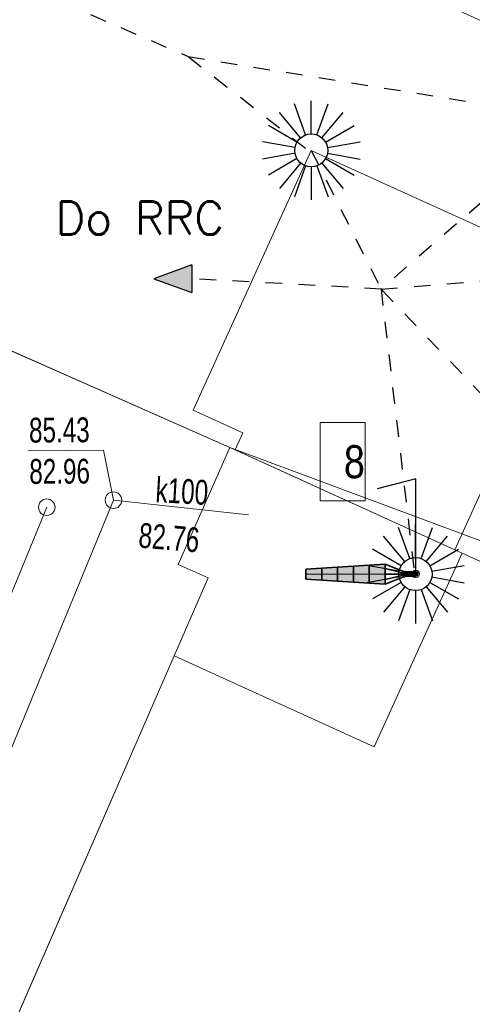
# Model space of a CAD drawing. Header units: metres. Extents: x 7446797 to 7447602, y 5789497 to 5790002.
# Tile 18 of 66: x 7447225 to 7447239, y 5789780 to 5789810. Entities that reach past the tile are written whole.
import ezdxf
from ezdxf.xclip import XClip

# ---------------------------------------------------------------- set-up
doc = ezdxf.new("R2010")
doc.units = ezdxf.units.M
doc.header["$MEASUREMENT"] = 0
doc.header["$XCLIPFRAME"] = 0
for name, pattern in [('GUZ', [1, 0.5, -0.5]), ('Kropki i Kreski', [3.6, 1.8, -0.9, 0, -0.9]), ('Przerywana', [2.4, 1.2, -1.2])]:
    doc.linetypes.add(name, pattern=pattern)
doc.layers.add('700-L Mapa 1_500 dwg', color=7, linetype='Continuous')
for name, color, linetype, lineweight in [('708-L Opisy sytuacji 1_500 do legendy11', 7, 'Continuous', 13), ('708-L Opisy sytuacji 1_500 do legendy85', 1, 'Continuous', 25), ('713-L Obiekty-budynki1', 7, 'Continuous', 13), ('719-L Wyposażenie lądowiska1', 7, 'Continuous', 13), ('719-L Wyposażenie lądowiska15', 7, 'Continuous', 25), ('719-L Wyposażenie lądowiska75', 30, 'Continuous', 25), ('719-L Wyposażenie lądowiska81', 18, 'Continuous', 35), ('719-L Wyposażenie lądowiska85', 1, 'Continuous', 25), ('719-L Wyposażenie lądowiska91', 255, 'Continuous', 13), ('EL-INST_EL', 1, 'GUZ', 25), ('EL-OPIS', 7, 'Continuous', 25), ('EL_SCHEM', 1, 'Continuous', 25), ('ex_02_DXF_MZ_9_EGBB_L_17', 9, 'Continuous', 18), ('ex_02_DXF_MZ_9_EGBC_L_07', 9, 'Continuous', 18), ('ex_02_DXF_MZ_9_SUPK_D_L_434', 9, 'Continuous', 18), ('ex_02_DXF_MZ_9_SUPK_E_T_434', 9, 'Continuous', 18), ('ex_02_DXF_MZ_9_SUTK_T_034', 9, 'Continuous', 18), ('ex_02_DXF_MZ_9_SUUK_D_T_234', 9, 'Continuous', 18)]:
    doc.layers.add(name, color=color, linetype=linetype, lineweight=lineweight)
doc.styles.add('STYL_AUTOMATYCZNY_1', font='Arial.ttf', dxfattribs={"width": 0.7})
doc.styles.add('STYL_AUTOMATYCZNY_3', font='Arial Narrow.ttf')
doc.dimstyles.new('STYL_AUTOMATYCZNY__3', dxfattribs={"dimtxt": 0.18, "dimasz": 0.456, "dimexe": 0.18, "dimexo": 0.0625, "dimgap": 0, "dimtad": 0, "dimtih": 1, "dimtoh": 1, "dimdec": 4, "dimzin": 0, "dimdsep": 46, "dimcen": 0.09, "dimadec": 0, "dimazin": 0, "dimtfac": 1, "dimtdec": 4, "dimtmove": 0, "dimatfit": 3, "dimldrblk": 'ARROWHEAD_1', "dimfxl": 1, "dimtolj": 1, "dimtzin": 0, "dimarcsym": 0})

# ---------------------------------------------------------------- blocks, each defined once
blk = doc.blocks.new('Rysunek_1_9', base_point=(7447200, 5789750, -0.867))
at = {"layer": 'ex_02_DXF_MZ_9_EGBB_L_17', "color": 9, "linetype": 'Continuous', "lineweight": 18}
for p, q in [((7447231.472, 5789797.278, -0.867), (7447221.691, 5789801.599, -0.867)), ((7447229.907, 5789793.736, -0.867), (7447231.472, 5789797.278, -0.867)), ((7447241.86, 5789793.41, -0.867), (7447231.472, 5789797.278, -0.867)), ((7447241.86, 5789793.41, -0.867), (7447231.472, 5789797.278, -0.867)), ((7447230.82, 5789793.333, -0.867), (7447229.907, 5789793.736, -0.867)), ((7447216.657, 5789760.82, -0.867), (7447230.82, 5789793.333, -0.867))]:
    blk.add_line(p, q, dxfattribs=at)
at = {"layer": 'ex_02_DXF_MZ_9_EGBC_L_07', "color": 9, "linetype": 'Continuous', "lineweight": 18}
for p, q in [((7447231.47, 5789797.28, -0.867), (7447221.69, 5789801.6, -0.867)), ((7447241.86, 5789793.41, -0.867), (7447231.47, 5789797.28, -0.867))]:
    blk.add_line(p, q, dxfattribs=at)
at = {"layer": 'ex_02_DXF_MZ_9_SUPK_D_L_434', "color": 9, "linetype": 'Continuous', "lineweight": 18}
for p, q in [((7447227.953, 5789795.683, -0.867), (7447219.143, 5789774.289, -0.867)), ((7447232.037, 5789795.242, -0.867), (7447227.953, 5789795.683, -0.867)), ((7447214.902, 5789768.669, -0.867), (7447225.935, 5789795.469, -0.867))]:
    blk.add_line(p, q, dxfattribs=at)
at = {"layer": 'ex_02_DXF_MZ_9_SUTK_T_034', "color": 9, "linetype": 'Continuous', "lineweight": 18}
for p in [(7447225.373, 5789797.175, -0.867), (7447227.953, 5789795.683, -0.867)]:
    blk.add_line(p, (7447227.653, 5789797.191, -0.867), dxfattribs=at)
at = {"layer": 'ex_02_DXF_MZ_9_SUUK_D_T_234', "color": 9, "linetype": 'Continuous', "lineweight": 18}
for centre in [(7447227.953, 5789795.683, -0.867), (7447225.935, 5789795.469, -0.867)]:
    blk.add_circle(centre, 0.25, dxfattribs=at)
at = {"layer": 'ex_02_DXF_MZ_9_SUPK_E_T_434', "color": 9, "linetype": 'Continuous', "lineweight": 18, "insert": (7447229.231, 5789795.994, -0.867), "char_height": 0.75, "attachment_point": 4, "rotation": 356.823, "style": 'STYL_AUTOMATYCZNY_1'}
blk.add_mtext('\\A1;{\\pql;\\fArial|b0|i0|c238|p0;\\W0.700000;k100}', dxfattribs=at)
at = {"layer": 'ex_02_DXF_MZ_9_SUTK_T_034', "color": 9, "linetype": 'Continuous', "lineweight": 18, "char_height": 0.75, "style": 'STYL_AUTOMATYCZNY_1'}
for s, insert, attachment_point, rotation in [('\\A1;{\\pql;\\fArial|b0|i0|c238|p0;\\W0.700000;85.43}', (7447225.395, 5789798.175, -0.867), 1, 0.4031), ('\\A1;{\\pql;\\fArial|b0|i0|c238|p0;\\W0.700000;82.96}', (7447225.404, 5789796.925, -0.867), 1, 0.4031), ('\\A1;{\\pql;\\fArial|b0|i0|c238|p0;\\W0.700000;82.76}', (7447228.722, 5789794.621, -0.867), 4, 355.213)]:
    blk.add_mtext(s, dxfattribs=dict(at, insert=insert, attachment_point=attachment_point, rotation=rotation))
blk = doc.blocks.new('ARROWHEAD_1')
at = {"color": 0, "linetype": 'Continuous', "lineweight": 0}
blk.add_line((0, 0), (-1, 0), dxfattribs=at)
blk.add_circle((0, 0), 0.25, dxfattribs=at)
blk = doc.blocks.new('*U26')
at = {"layer": 'EL_SCHEM'}
blk.add_line((0, -0.5), (0, 0.5), dxfattribs=at)
blk = doc.blocks.new('*U28')
at = {"layer": 'EL_SCHEM', "color": 0, "linetype": 'ByBlock', "lineweight": -2, "transparency": 16777216}
for p, rotation in [((7447213.658, 5789813.425), 19.99999999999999), ((7447214.342, 5789813.425), 340), ((7447213.357, 5789813.252), 40.00000000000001), ((7447214.642, 5789813.252), 320), ((7447213.134, 5789812.986), 59.99999999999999), ((7447214.866, 5789812.986), 300.0000000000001), ((7447213.015, 5789812.659), 80.00000000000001), ((7447214.984, 5789812.659), 280), ((7447213.015, 5789812.312), 99.99999999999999), ((7447213.134, 5789811.986), 120), ((7447214.866, 5789811.986), 240), ((7447214.984, 5789812.312), 260), ((7447213.357, 5789811.72), 140), ((7447213.658, 5789811.546), 160.0000000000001), ((7447214, 5789811.486), 180), ((7447214.342, 5789811.546), 200), ((7447214.642, 5789811.72), 220)]:
    blk.add_blockref('*U26', p, dxfattribs=dict(at, rotation=rotation))
blk.add_blockref('*U26', (7447214, 5789813.486), dxfattribs=at)
blk = doc.blocks.new('*U29')
at = {"layer": 'EL_SCHEM'}
blk.add_line((0, -0.5), (0, 0.5), dxfattribs=at)
blk = doc.blocks.new('*U31')
at = {"layer": 'EL_SCHEM', "color": 0, "linetype": 'ByBlock', "lineweight": -2, "transparency": 16777216}
for p, rotation in [((7447213.658, 5789813.425), 19.99999999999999), ((7447214.342, 5789813.425), 340), ((7447213.357, 5789813.252), 40.00000000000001), ((7447214.642, 5789813.252), 320), ((7447213.134, 5789812.986), 59.99999999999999), ((7447214.866, 5789812.986), 300.0000000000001), ((7447213.015, 5789812.659), 80.00000000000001), ((7447214.984, 5789812.659), 280), ((7447213.015, 5789812.312), 99.99999999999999), ((7447213.134, 5789811.986), 120), ((7447214.866, 5789811.986), 240), ((7447214.984, 5789812.312), 260), ((7447213.357, 5789811.72), 140), ((7447213.658, 5789811.546), 160.0000000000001), ((7447214, 5789811.486), 180), ((7447214.342, 5789811.546), 200), ((7447214.642, 5789811.72), 220)]:
    blk.add_blockref('*U29', p, dxfattribs=dict(at, rotation=rotation))
blk.add_blockref('*U29', (7447214, 5789813.486), dxfattribs=at)

msp = doc.modelspace()

# ---------------------------------------------------------------- hatches: boundary and pattern name
at = {"layer": '719-L Wyposażenie lądowiska75', "linetype": 'Continuous', "lineweight": 0}
for points in [[(7447236.95, 5789793.369), (7447236.95, 5789793.519), (7447236.784, 5789793.519), (7447236.784, 5789793.369)], [(7447236.983, 5789793.517), (7447236.979, 5789793.519), (7447236.95, 5789793.519), (7447236.95, 5789793.517)], [(7447236.986, 5789793.509), (7447236.983, 5789793.517), (7447236.95, 5789793.517), (7447236.95, 5789793.509)], [(7447236.989, 5789793.497), (7447236.986, 5789793.509), (7447236.95, 5789793.509), (7447236.95, 5789793.497)], [(7447236.992, 5789793.482), (7447236.989, 5789793.497), (7447236.95, 5789793.497), (7447236.95, 5789793.482)], [(7447236.993, 5789793.464), (7447236.992, 5789793.482), (7447236.95, 5789793.482), (7447236.95, 5789793.464)], [(7447236.95, 5789793.444), (7447236.994, 5789793.444), (7447236.993, 5789793.464), (7447236.95, 5789793.464)], [(7447236.993, 5789793.425), (7447236.994, 5789793.444), (7447236.95, 5789793.444), (7447236.95, 5789793.425)], [(7447237.014, 5789793.517), (7447237.007, 5789793.519), (7447236.979, 5789793.519), (7447236.983, 5789793.517)], [(7447236.986, 5789793.509), (7447237.021, 5789793.509), (7447237.014, 5789793.517), (7447236.983, 5789793.517)], [(7447236.989, 5789793.497), (7447237.027, 5789793.497), (7447237.021, 5789793.509), (7447236.986, 5789793.509)], [(7447236.992, 5789793.482), (7447237.032, 5789793.482), (7447237.027, 5789793.497), (7447236.989, 5789793.497)], [(7447236.993, 5789793.464), (7447237.035, 5789793.464), (7447237.032, 5789793.482), (7447236.992, 5789793.482)], [(7447236.994, 5789793.444), (7447237.036, 5789793.444), (7447237.035, 5789793.464), (7447236.993, 5789793.464)], [(7447237.036, 5789793.444), (7447236.994, 5789793.444), (7447236.993, 5789793.425), (7447237.035, 5789793.425)], [(7447237.014, 5789793.517), (7447237.044, 5789793.517), (7447237.033, 5789793.519), (7447237.007, 5789793.519)], [(7447237.021, 5789793.509), (7447237.054, 5789793.509), (7447237.044, 5789793.517), (7447237.014, 5789793.517)], [(7447237.062, 5789793.497), (7447237.054, 5789793.509), (7447237.021, 5789793.509), (7447237.027, 5789793.497)], [(7447237.032, 5789793.482), (7447237.069, 5789793.482), (7447237.062, 5789793.497), (7447237.027, 5789793.497)], [(7447237.035, 5789793.464), (7447237.073, 5789793.464), (7447237.069, 5789793.482), (7447237.032, 5789793.482)], [(7447237.069, 5789793.517), (7447237.056, 5789793.519), (7447237.033, 5789793.519), (7447237.044, 5789793.517)], [(7447237.036, 5789793.444), (7447237.075, 5789793.444), (7447237.073, 5789793.464), (7447237.035, 5789793.464)], [(7447237.073, 5789793.425), (7447237.075, 5789793.444), (7447237.036, 5789793.444), (7447237.035, 5789793.425)], [(7447237.082, 5789793.509), (7447237.069, 5789793.517), (7447237.044, 5789793.517), (7447237.054, 5789793.509)], [(7447237.062, 5789793.497), (7447237.093, 5789793.497), (7447237.082, 5789793.509), (7447237.054, 5789793.509)], [(7447237.069, 5789793.517), (7447237.09, 5789793.517), (7447237.074, 5789793.519), (7447237.056, 5789793.519)], [(7447237.102, 5789793.482), (7447237.093, 5789793.497), (7447237.062, 5789793.497), (7447237.069, 5789793.482)], [(7447237.106, 5789793.509), (7447237.09, 5789793.517), (7447237.069, 5789793.517), (7447237.082, 5789793.509)], [(7447237.107, 5789793.464), (7447237.102, 5789793.482), (7447237.069, 5789793.482), (7447237.073, 5789793.464)], [(7447237.109, 5789793.444), (7447237.107, 5789793.464), (7447237.073, 5789793.464), (7447237.075, 5789793.444)], [(7447237.107, 5789793.425), (7447237.109, 5789793.444), (7447237.075, 5789793.444), (7447237.073, 5789793.425)], [(7447237.09, 5789793.517), (7447237.106, 5789793.517), (7447237.088, 5789793.519), (7447237.074, 5789793.519)], [(7447237.093, 5789793.497), (7447237.118, 5789793.497), (7447237.106, 5789793.509), (7447237.082, 5789793.509)], [(7447237.106, 5789793.517), (7447237.116, 5789793.517), (7447237.097, 5789793.519), (7447237.088, 5789793.519)], [(7447237.106, 5789793.509), (7447237.123, 5789793.509), (7447237.106, 5789793.517), (7447237.09, 5789793.517)], [(7447237.102, 5789793.482), (7447237.128, 5789793.482), (7447237.118, 5789793.497), (7447237.093, 5789793.497)], [(7447237.116, 5789793.517), (7447237.119, 5789793.517), (7447237.1, 5789793.519), (7447237.097, 5789793.519)], [(7447237.135, 5789793.464), (7447237.128, 5789793.482), (7447237.102, 5789793.482), (7447237.107, 5789793.464)], [(7447237.134, 5789793.509), (7447237.116, 5789793.517), (7447237.106, 5789793.517), (7447237.123, 5789793.509)], [(7447237.118, 5789793.497), (7447237.137, 5789793.497), (7447237.123, 5789793.509), (7447237.106, 5789793.509)], [(7447237.137, 5789793.444), (7447237.135, 5789793.464), (7447237.107, 5789793.464), (7447237.109, 5789793.444)], [(7447237.135, 5789793.425), (7447237.137, 5789793.444), (7447237.109, 5789793.444), (7447237.107, 5789793.425)], [(7447237.137, 5789793.509), (7447237.119, 5789793.517), (7447237.116, 5789793.517), (7447237.134, 5789793.509)], [(7447237.128, 5789793.482), (7447237.148, 5789793.482), (7447237.137, 5789793.497), (7447237.118, 5789793.497)], [(7447237.137, 5789793.497), (7447237.149, 5789793.497), (7447237.134, 5789793.509), (7447237.123, 5789793.509)], [(7447237.135, 5789793.464), (7447237.155, 5789793.464), (7447237.148, 5789793.482), (7447237.128, 5789793.482)], [(7447237.153, 5789793.497), (7447237.137, 5789793.509), (7447237.134, 5789793.509), (7447237.149, 5789793.497)], [(7447237.157, 5789793.444), (7447237.155, 5789793.464), (7447237.135, 5789793.464), (7447237.137, 5789793.444)], [(7447237.155, 5789793.425), (7447237.157, 5789793.444), (7447237.137, 5789793.444), (7447237.135, 5789793.425)], [(7447237.16, 5789793.482), (7447237.149, 5789793.497), (7447237.137, 5789793.497), (7447237.148, 5789793.482)], [(7447237.155, 5789793.464), (7447237.168, 5789793.464), (7447237.16, 5789793.482), (7447237.148, 5789793.482)], [(7447237.165, 5789793.482), (7447237.153, 5789793.497), (7447237.149, 5789793.497), (7447237.16, 5789793.482)], [(7447237.157, 5789793.444), (7447237.17, 5789793.444), (7447237.168, 5789793.464), (7447237.155, 5789793.464)], [(7447237.17, 5789793.444), (7447237.157, 5789793.444), (7447237.155, 5789793.425), (7447237.168, 5789793.425)], [(7447237.172, 5789793.464), (7447237.165, 5789793.482), (7447237.16, 5789793.482), (7447237.168, 5789793.464)], [(7447237.175, 5789793.444), (7447237.172, 5789793.464), (7447237.168, 5789793.464), (7447237.17, 5789793.444)], [(7447237.172, 5789793.425), (7447237.175, 5789793.444), (7447237.17, 5789793.444), (7447237.168, 5789793.425)], [(7447236.992, 5789793.407), (7447236.993, 5789793.425), (7447236.95, 5789793.425), (7447236.95, 5789793.407)], [(7447236.989, 5789793.391), (7447236.992, 5789793.407), (7447236.95, 5789793.407), (7447236.95, 5789793.391)], [(7447236.986, 5789793.379), (7447236.989, 5789793.391), (7447236.95, 5789793.391), (7447236.95, 5789793.379)], [(7447236.983, 5789793.372), (7447236.986, 5789793.379), (7447236.95, 5789793.379), (7447236.95, 5789793.372)], [(7447236.979, 5789793.369), (7447236.983, 5789793.372), (7447236.95, 5789793.372), (7447236.95, 5789793.369)], [(7447237.014, 5789793.372), (7447236.983, 5789793.372), (7447236.979, 5789793.369), (7447237.007, 5789793.369)], [(7447237.014, 5789793.372), (7447237.021, 5789793.379), (7447236.986, 5789793.379), (7447236.983, 5789793.372)], [(7447237.021, 5789793.379), (7447237.027, 5789793.391), (7447236.989, 5789793.391), (7447236.986, 5789793.379)], [(7447237.027, 5789793.391), (7447237.032, 5789793.407), (7447236.992, 5789793.407), (7447236.989, 5789793.391)], [(7447237.032, 5789793.407), (7447237.035, 5789793.425), (7447236.993, 5789793.425), (7447236.992, 5789793.407)], [(7447237.033, 5789793.369), (7447237.044, 5789793.372), (7447237.014, 5789793.372), (7447237.007, 5789793.369)], [(7447237.044, 5789793.372), (7447237.054, 5789793.379), (7447237.021, 5789793.379), (7447237.014, 5789793.372)], [(7447237.054, 5789793.379), (7447237.062, 5789793.391), (7447237.027, 5789793.391), (7447237.021, 5789793.379)], [(7447237.062, 5789793.391), (7447237.069, 5789793.407), (7447237.032, 5789793.407), (7447237.027, 5789793.391)], [(7447237.069, 5789793.407), (7447237.073, 5789793.425), (7447237.035, 5789793.425), (7447237.032, 5789793.407)], [(7447237.069, 5789793.372), (7447237.044, 5789793.372), (7447237.033, 5789793.369), (7447237.056, 5789793.369)], [(7447237.082, 5789793.379), (7447237.054, 5789793.379), (7447237.044, 5789793.372), (7447237.069, 5789793.372)], [(7447237.093, 5789793.391), (7447237.062, 5789793.391), (7447237.054, 5789793.379), (7447237.082, 5789793.379)], [(7447237.09, 5789793.372), (7447237.069, 5789793.372), (7447237.056, 5789793.369), (7447237.074, 5789793.369)], [(7447237.093, 5789793.391), (7447237.102, 5789793.407), (7447237.069, 5789793.407), (7447237.062, 5789793.391)], [(7447237.102, 5789793.407), (7447237.107, 5789793.425), (7447237.073, 5789793.425), (7447237.069, 5789793.407)], [(7447237.09, 5789793.372), (7447237.106, 5789793.379), (7447237.082, 5789793.379), (7447237.069, 5789793.372)], [(7447237.088, 5789793.369), (7447237.106, 5789793.372), (7447237.09, 5789793.372), (7447237.074, 5789793.369)], [(7447237.106, 5789793.379), (7447237.118, 5789793.391), (7447237.093, 5789793.391), (7447237.082, 5789793.379)], [(7447237.116, 5789793.372), (7447237.106, 5789793.372), (7447237.088, 5789793.369), (7447237.097, 5789793.369)], [(7447237.106, 5789793.372), (7447237.123, 5789793.379), (7447237.106, 5789793.379), (7447237.09, 5789793.372)], [(7447237.128, 5789793.407), (7447237.102, 5789793.407), (7447237.093, 5789793.391), (7447237.118, 5789793.391)], [(7447237.1, 5789793.369), (7447237.119, 5789793.372), (7447237.116, 5789793.372), (7447237.097, 5789793.369)], [(7447237.135, 5789793.425), (7447237.107, 5789793.425), (7447237.102, 5789793.407), (7447237.128, 5789793.407)], [(7447237.123, 5789793.379), (7447237.137, 5789793.391), (7447237.118, 5789793.391), (7447237.106, 5789793.379)], [(7447237.134, 5789793.379), (7447237.123, 5789793.379), (7447237.106, 5789793.372), (7447237.116, 5789793.372)], [(7447237.119, 5789793.372), (7447237.137, 5789793.379), (7447237.134, 5789793.379), (7447237.116, 5789793.372)], [(7447237.148, 5789793.407), (7447237.128, 5789793.407), (7447237.118, 5789793.391), (7447237.137, 5789793.391)], [(7447237.149, 5789793.391), (7447237.137, 5789793.391), (7447237.123, 5789793.379), (7447237.134, 5789793.379)], [(7447237.148, 5789793.407), (7447237.155, 5789793.425), (7447237.135, 5789793.425), (7447237.128, 5789793.407)], [(7447237.137, 5789793.379), (7447237.153, 5789793.391), (7447237.149, 5789793.391), (7447237.134, 5789793.379)], [(7447237.16, 5789793.407), (7447237.148, 5789793.407), (7447237.137, 5789793.391), (7447237.149, 5789793.391)], [(7447237.168, 5789793.425), (7447237.155, 5789793.425), (7447237.148, 5789793.407), (7447237.16, 5789793.407)], [(7447237.153, 5789793.391), (7447237.165, 5789793.407), (7447237.16, 5789793.407), (7447237.149, 5789793.391)], [(7447237.165, 5789793.407), (7447237.172, 5789793.425), (7447237.168, 5789793.425), (7447237.16, 5789793.407)]]:
    msp.add_hatch(color=251, dxfattribs=at).paths.add_polyline_path(points)
at = {"layer": '719-L Wyposażenie lądowiska85', "linetype": 'Continuous', "lineweight": 25}
for points in [[(7447236.176, 5789793.744), (7447235.696, 5789793.714), (7447235.696, 5789793.174), (7447236.176, 5789793.144)], [(7447234.256, 5789793.624), (7447233.776, 5789793.594), (7447233.776, 5789793.294), (7447234.256, 5789793.264)], [(7447235.216, 5789793.684), (7447234.736, 5789793.654), (7447234.736, 5789793.234), (7447235.216, 5789793.204)]]:
    msp.add_hatch(color=1, dxfattribs=at).paths.add_polyline_path(points)
at = {"layer": '719-L Wyposażenie lądowiska91', "linetype": 'Continuous', "lineweight": 13}
for points in [[(7447234.736, 5789793.654), (7447234.256, 5789793.624), (7447234.256, 5789793.264), (7447234.736, 5789793.234)], [(7447235.696, 5789793.714), (7447235.216, 5789793.684), (7447235.216, 5789793.204), (7447235.696, 5789793.174)]]:
    msp.add_hatch(color=255, dxfattribs=at).paths.add_polyline_path(points)
at = {"layer": 'EL_SCHEM'}
h = msp.add_hatch(color=0, dxfattribs=at)
h.dxf.hatch_style = 1
h.paths.add_polyline_path([(7447229.171, 5789802.386), (7447230.327, 5789801.965), (7447230.327, 5789802.807)])

# ---------------------------------------------------------------- linework, layer by layer
at = {"layer": '708-L Opisy sytuacji 1_500 do legendy11', "color": 7, "linetype": 'Continuous', "lineweight": 13, "elevation": -0.867, "flags": 128}
msp.add_lwpolyline([(7447234.205, 5789798.034), (7447235.569, 5789798.034), (7447235.569, 5789795.667), (7447234.205, 5789795.667)], close=True, dxfattribs=at)
at = {"layer": '713-L Obiekty-budynki1', "color": 7, "linetype": 'Continuous', "lineweight": 13, "elevation": -0.867, "flags": 128}
for points in [[(7447169.567, 5789782.283), (7447182.73, 5789776.45), (7447197.28, 5789809.06), (7447198.58, 5789808.51), (7447199.94, 5789811.71), (7447208.31, 5789808.16), (7447221.69, 5789801.6), (7447231.633, 5789797.206), (7447231.868, 5789797.723), (7447230.365, 5789798.406), (7447233.94, 5789806.269), (7447242.097, 5789802.561), (7447238.287, 5789794.181), (7447241.461, 5789792.738), (7447247.63, 5789806.31), (7447191.93, 5789831.63)], [(7447233.94, 5789806.269), (7447242.097, 5789802.561), (7447238.287, 5789794.181), (7447231.633, 5789797.206), (7447231.868, 5789797.723), (7447230.365, 5789798.406)], [(7447231.47, 5789797.28), (7447229.907, 5789793.736), (7447230.82, 5789793.333), (7447229.789, 5789790.966), (7447235.838, 5789788.216), (7447238.505, 5789794.082)], [(7447229.707, 5789755.095), (7447224.624, 5789757.406), (7447227.558, 5789763.86), (7447219.564, 5789767.494), (7447229.789, 5789790.966), (7447235.838, 5789788.216), (7447238.505, 5789794.082), (7447241.461, 5789792.738), (7447241.782, 5789793.444), (7447241.86, 5789793.41), (7447246.09, 5789791.56)]]:
    msp.add_lwpolyline(points, close=True, dxfattribs=at)
at = {"layer": '719-L Wyposażenie lądowiska1', "color": 7, "linetype": 'Przerywana', "lineweight": 13}
for p, q in [((7447233.776, 5789793.594, -0.867), (7447236.176, 5789793.744, -0.867)), ((7447233.776, 5789793.294, -0.867), (7447236.176, 5789793.144, -0.867))]:
    msp.add_line(p, q, dxfattribs=at)
at = {"layer": '719-L Wyposażenie lądowiska1', "color": 7, "linetype": 'Continuous', "lineweight": 13}
for p, q in [((7447236.176, 5789793.744, -0.867), (7447235.696, 5789793.714, -0.867)), ((7447236.176, 5789793.744, -0.867), (7447236.726, 5789793.526, -0.867)), ((7447236.176, 5789793.444, -0.867), (7447236.176, 5789793.744, -0.867)), ((7447236.176, 5789793.144, -0.867), (7447236.176, 5789793.744, -0.867)), ((7447234.256, 5789793.624, -0.867), (7447233.776, 5789793.594, -0.867)), ((7447233.776, 5789793.444, -0.867), (7447233.776, 5789793.594, -0.867)), ((7447233.776, 5789793.594, -0.867), (7447233.776, 5789793.294, -0.867)), ((7447236.176, 5789793.444, -0.867), (7447233.776, 5789793.444, -0.867)), ((7447234.736, 5789793.654, -0.867), (7447234.256, 5789793.624, -0.867)), ((7447234.256, 5789793.444, -0.867), (7447234.256, 5789793.624, -0.867)), ((7447234.256, 5789793.264, -0.867), (7447234.256, 5789793.624, -0.867)), ((7447234.256, 5789793.624, -0.867), (7447234.256, 5789793.264, -0.867)), ((7447235.216, 5789793.684, -0.867), (7447234.736, 5789793.654, -0.867)), ((7447234.736, 5789793.444, -0.867), (7447234.736, 5789793.654, -0.867)), ((7447234.736, 5789793.654, -0.867), (7447234.736, 5789793.234, -0.867)), ((7447234.736, 5789793.234, -0.867), (7447234.736, 5789793.654, -0.867)), ((7447235.696, 5789793.714, -0.867), (7447235.216, 5789793.684, -0.867)), ((7447235.216, 5789793.444, -0.867), (7447235.216, 5789793.684, -0.867)), ((7447235.216, 5789793.204, -0.867), (7447235.216, 5789793.684, -0.867)), ((7447235.216, 5789793.684, -0.867), (7447235.216, 5789793.204, -0.867)), ((7447235.696, 5789793.444, -0.867), (7447235.696, 5789793.714, -0.867)), ((7447235.696, 5789793.714, -0.867), (7447235.696, 5789793.174, -0.867)), ((7447235.696, 5789793.174, -0.867), (7447235.696, 5789793.714, -0.867)), ((7447236.176, 5789793.611, -0.867), (7447236.726, 5789793.476, -0.867)), ((7447236.95, 5789793.517, -0.867), (7447236.95, 5789793.519, -0.867)), ((7447236.979, 5789793.519, -0.867), (7447236.95, 5789793.519, -0.867)), ((7447236.95, 5789793.509, -0.867), (7447236.95, 5789793.517, -0.867)), ((7447236.95, 5789793.497, -0.867), (7447236.95, 5789793.509, -0.867)), ((7447236.95, 5789793.482, -0.867), (7447236.95, 5789793.497, -0.867)), ((7447236.95, 5789793.464, -0.867), (7447236.95, 5789793.482, -0.867)), ((7447236.95, 5789793.444, -0.867), (7447236.95, 5789793.464, -0.867)), ((7447236.95, 5789793.425, -0.867), (7447236.95, 5789793.444, -0.867)), ((7447237.007, 5789793.519, -0.867), (7447236.979, 5789793.519, -0.867)), ((7447237.033, 5789793.519, -0.867), (7447237.007, 5789793.519, -0.867)), ((7447237.056, 5789793.519, -0.867), (7447237.033, 5789793.519, -0.867)), ((7447237.074, 5789793.519, -0.867), (7447237.056, 5789793.519, -0.867)), ((7447237.088, 5789793.519, -0.867), (7447237.074, 5789793.519, -0.867)), ((7447237.097, 5789793.519, -0.867), (7447237.088, 5789793.519, -0.867)), ((7447237.1, 5789793.519, -0.867), (7447237.097, 5789793.519, -0.867)), ((7447237.119, 5789793.517, -0.867), (7447237.1, 5789793.519, -0.867)), ((7447237.137, 5789793.509, -0.867), (7447237.119, 5789793.517, -0.867)), ((7447237.153, 5789793.497, -0.867), (7447237.137, 5789793.509, -0.867)), ((7447237.165, 5789793.482, -0.867), (7447237.153, 5789793.497, -0.867)), ((7447237.172, 5789793.464, -0.867), (7447237.165, 5789793.482, -0.867)), ((7447237.175, 5789793.444, -0.867), (7447237.172, 5789793.464, -0.867)), ((7447237.172, 5789793.425, -0.867), (7447237.175, 5789793.444, -0.867)), ((7447233.776, 5789793.294, -0.867), (7447234.256, 5789793.264, -0.867)), ((7447234.256, 5789793.264, -0.867), (7447234.736, 5789793.234, -0.867)), ((7447234.736, 5789793.234, -0.867), (7447235.216, 5789793.204, -0.867)), ((7447235.216, 5789793.204, -0.867), (7447235.696, 5789793.174, -0.867)), ((7447235.696, 5789793.174, -0.867), (7447236.176, 5789793.144, -0.867)), ((7447236.176, 5789793.277, -0.867), (7447236.726, 5789793.413, -0.867)), ((7447236.176, 5789793.144, -0.867), (7447236.726, 5789793.362, -0.867)), ((7447236.95, 5789793.407, -0.867), (7447236.95, 5789793.425, -0.867)), ((7447236.95, 5789793.391, -0.867), (7447236.95, 5789793.407, -0.867)), ((7447236.95, 5789793.379, -0.867), (7447236.95, 5789793.391, -0.867)), ((7447236.95, 5789793.372, -0.867), (7447236.95, 5789793.379, -0.867)), ((7447236.95, 5789793.369, -0.867), (7447236.95, 5789793.372, -0.867)), ((7447236.979, 5789793.369, -0.867), (7447236.95, 5789793.369, -0.867)), ((7447237.007, 5789793.369, -0.867), (7447236.979, 5789793.369, -0.867)), ((7447237.033, 5789793.369, -0.867), (7447237.007, 5789793.369, -0.867)), ((7447237.056, 5789793.369, -0.867), (7447237.033, 5789793.369, -0.867)), ((7447237.074, 5789793.369, -0.867), (7447237.056, 5789793.369, -0.867)), ((7447237.088, 5789793.369, -0.867), (7447237.074, 5789793.369, -0.867)), ((7447237.097, 5789793.369, -0.867), (7447237.088, 5789793.369, -0.867)), ((7447237.1, 5789793.369, -0.867), (7447237.097, 5789793.369, -0.867)), ((7447237.1, 5789793.369, -0.867), (7447237.119, 5789793.372, -0.867)), ((7447237.119, 5789793.372, -0.867), (7447237.137, 5789793.379, -0.867)), ((7447237.137, 5789793.379, -0.867), (7447237.153, 5789793.391, -0.867)), ((7447237.153, 5789793.391, -0.867), (7447237.165, 5789793.407, -0.867)), ((7447237.165, 5789793.407, -0.867), (7447237.172, 5789793.425, -0.867))]:
    msp.add_line(p, q, dxfattribs=at)
at = {"layer": '719-L Wyposażenie lądowiska1', "color": 7, "linetype": 'Continuous', "lineweight": 13, "elevation": -0.867, "flags": 128}
msp.add_lwpolyline([(7447236.95, 5789793.369), (7447236.95, 5789793.519), (7447236.784, 5789793.519), (7447236.784, 5789793.369)], close=True, dxfattribs=at)
at = {"layer": '719-L Wyposażenie lądowiska15', "color": 7, "linetype": 'Kropki i Kreski', "lineweight": 25}
msp.add_line((7447236.95, 5789793.444, -0.867), (7447236.784, 5789793.444, -0.867), dxfattribs=at)
at = {"layer": '719-L Wyposażenie lądowiska15', "color": 7, "linetype": 'Kropki i Kreski', "lineweight": 25, "elevation": -0.867, "flags": 128}
msp.add_lwpolyline([(7447237.1, 5789793.444), (7447237.097, 5789793.444), (7447237.091, 5789793.444), (7447237.08, 5789793.444), (7447237.065, 5789793.444), (7447237.046, 5789793.444), (7447237.025, 5789793.444), (7447237.001, 5789793.444), (7447236.976, 5789793.444), (7447236.95, 5789793.444)], dxfattribs=at)
at = {"layer": '719-L Wyposażenie lądowiska81', "color": 18, "linetype": 'Continuous', "lineweight": 35}
for p, q in [((7447235.696, 5789793.714, -0.867), (7447236.176, 5789793.744, -0.867)), ((7447236.176, 5789793.74, -0.867), (7447236.176, 5789793.744, -0.867)), ((7447236.176, 5789793.744, -0.867), (7447236.726, 5789793.526, -0.867)), ((7447236.176, 5789793.611, -0.867), (7447236.176, 5789793.744, -0.867)), ((7447236.176, 5789793.726, -0.867), (7447236.176, 5789793.74, -0.867)), ((7447233.776, 5789793.594, -0.867), (7447234.256, 5789793.624, -0.867)), ((7447233.776, 5789793.592, -0.867), (7447233.776, 5789793.594, -0.867)), ((7447233.776, 5789793.585, -0.867), (7447233.776, 5789793.592, -0.867)), ((7447233.776, 5789793.574, -0.867), (7447233.776, 5789793.585, -0.867)), ((7447233.776, 5789793.559, -0.867), (7447233.776, 5789793.574, -0.867)), ((7447233.776, 5789793.541, -0.867), (7447233.776, 5789793.559, -0.867)), ((7447233.776, 5789793.519, -0.867), (7447233.776, 5789793.541, -0.867)), ((7447233.776, 5789793.496, -0.867), (7447233.776, 5789793.519, -0.867)), ((7447233.776, 5789793.47, -0.867), (7447233.776, 5789793.496, -0.867)), ((7447233.776, 5789793.444, -0.867), (7447233.776, 5789793.47, -0.867)), ((7447233.776, 5789793.418, -0.867), (7447233.776, 5789793.444, -0.867)), ((7447234.256, 5789793.624, -0.867), (7447234.736, 5789793.654, -0.867)), ((7447234.256, 5789793.622, -0.867), (7447234.256, 5789793.624, -0.867)), ((7447234.256, 5789793.622, -0.867), (7447234.256, 5789793.624, -0.867)), ((7447234.256, 5789793.613, -0.867), (7447234.256, 5789793.622, -0.867)), ((7447234.256, 5789793.613, -0.867), (7447234.256, 5789793.622, -0.867)), ((7447234.256, 5789793.6, -0.867), (7447234.256, 5789793.613, -0.867)), ((7447234.256, 5789793.6, -0.867), (7447234.256, 5789793.613, -0.867)), ((7447234.256, 5789793.582, -0.867), (7447234.256, 5789793.6, -0.867)), ((7447234.256, 5789793.582, -0.867), (7447234.256, 5789793.6, -0.867)), ((7447234.256, 5789793.56, -0.867), (7447234.256, 5789793.582, -0.867)), ((7447234.256, 5789793.56, -0.867), (7447234.256, 5789793.582, -0.867)), ((7447234.256, 5789793.534, -0.867), (7447234.256, 5789793.56, -0.867)), ((7447234.256, 5789793.534, -0.867), (7447234.256, 5789793.56, -0.867)), ((7447234.256, 5789793.506, -0.867), (7447234.256, 5789793.534, -0.867)), ((7447234.256, 5789793.506, -0.867), (7447234.256, 5789793.534, -0.867)), ((7447234.256, 5789793.476, -0.867), (7447234.256, 5789793.506, -0.867)), ((7447234.256, 5789793.476, -0.867), (7447234.256, 5789793.506, -0.867)), ((7447234.256, 5789793.444, -0.867), (7447234.256, 5789793.476, -0.867)), ((7447234.256, 5789793.444, -0.867), (7447234.256, 5789793.476, -0.867)), ((7447234.256, 5789793.413, -0.867), (7447234.256, 5789793.444, -0.867)), ((7447234.256, 5789793.413, -0.867), (7447234.256, 5789793.444, -0.867)), ((7447234.736, 5789793.654, -0.867), (7447235.216, 5789793.684, -0.867)), ((7447234.736, 5789793.651, -0.867), (7447234.736, 5789793.654, -0.867)), ((7447234.736, 5789793.651, -0.867), (7447234.736, 5789793.654, -0.867)), ((7447234.736, 5789793.642, -0.867), (7447234.736, 5789793.651, -0.867)), ((7447234.736, 5789793.642, -0.867), (7447234.736, 5789793.651, -0.867)), ((7447234.736, 5789793.626, -0.867), (7447234.736, 5789793.642, -0.867)), ((7447234.736, 5789793.626, -0.867), (7447234.736, 5789793.642, -0.867)), ((7447234.736, 5789793.605, -0.867), (7447234.736, 5789793.626, -0.867)), ((7447234.736, 5789793.605, -0.867), (7447234.736, 5789793.626, -0.867)), ((7447234.736, 5789793.579, -0.867), (7447234.736, 5789793.605, -0.867)), ((7447234.736, 5789793.579, -0.867), (7447234.736, 5789793.605, -0.867)), ((7447234.736, 5789793.549, -0.867), (7447234.736, 5789793.579, -0.867)), ((7447234.736, 5789793.549, -0.867), (7447234.736, 5789793.579, -0.867)), ((7447234.736, 5789793.516, -0.867), (7447234.736, 5789793.549, -0.867)), ((7447234.736, 5789793.516, -0.867), (7447234.736, 5789793.549, -0.867)), ((7447234.736, 5789793.481, -0.867), (7447234.736, 5789793.516, -0.867)), ((7447234.736, 5789793.481, -0.867), (7447234.736, 5789793.516, -0.867)), ((7447234.736, 5789793.444, -0.867), (7447234.736, 5789793.481, -0.867)), ((7447234.736, 5789793.444, -0.867), (7447234.736, 5789793.481, -0.867)), ((7447234.736, 5789793.408, -0.867), (7447234.736, 5789793.444, -0.867)), ((7447234.736, 5789793.408, -0.867), (7447234.736, 5789793.444, -0.867)), ((7447235.216, 5789793.684, -0.867), (7447235.696, 5789793.714, -0.867)), ((7447235.216, 5789793.681, -0.867), (7447235.216, 5789793.684, -0.867)), ((7447235.216, 5789793.681, -0.867), (7447235.216, 5789793.684, -0.867)), ((7447235.216, 5789793.67, -0.867), (7447235.216, 5789793.681, -0.867)), ((7447235.216, 5789793.67, -0.867), (7447235.216, 5789793.681, -0.867)), ((7447235.216, 5789793.652, -0.867), (7447235.216, 5789793.67, -0.867)), ((7447235.216, 5789793.652, -0.867), (7447235.216, 5789793.67, -0.867)), ((7447235.216, 5789793.628, -0.867), (7447235.216, 5789793.652, -0.867)), ((7447235.216, 5789793.628, -0.867), (7447235.216, 5789793.652, -0.867)), ((7447235.216, 5789793.599, -0.867), (7447235.216, 5789793.628, -0.867)), ((7447235.216, 5789793.599, -0.867), (7447235.216, 5789793.628, -0.867)), ((7447235.216, 5789793.564, -0.867), (7447235.216, 5789793.599, -0.867)), ((7447235.216, 5789793.564, -0.867), (7447235.216, 5789793.599, -0.867)), ((7447235.216, 5789793.526, -0.867), (7447235.216, 5789793.564, -0.867)), ((7447235.216, 5789793.526, -0.867), (7447235.216, 5789793.564, -0.867)), ((7447235.216, 5789793.486, -0.867), (7447235.216, 5789793.526, -0.867)), ((7447235.216, 5789793.486, -0.867), (7447235.216, 5789793.526, -0.867)), ((7447235.216, 5789793.444, -0.867), (7447235.216, 5789793.486, -0.867)), ((7447235.216, 5789793.444, -0.867), (7447235.216, 5789793.486, -0.867)), ((7447235.216, 5789793.403, -0.867), (7447235.216, 5789793.444, -0.867)), ((7447235.216, 5789793.403, -0.867), (7447235.216, 5789793.444, -0.867)), ((7447235.696, 5789793.71, -0.867), (7447235.696, 5789793.714, -0.867)), ((7447235.696, 5789793.71, -0.867), (7447235.696, 5789793.714, -0.867)), ((7447235.696, 5789793.698, -0.867), (7447235.696, 5789793.71, -0.867)), ((7447235.696, 5789793.698, -0.867), (7447235.696, 5789793.71, -0.867)), ((7447235.696, 5789793.678, -0.867), (7447235.696, 5789793.698, -0.867)), ((7447235.696, 5789793.678, -0.867), (7447235.696, 5789793.698, -0.867)), ((7447235.696, 5789793.651, -0.867), (7447235.696, 5789793.678, -0.867)), ((7447235.696, 5789793.651, -0.867), (7447235.696, 5789793.678, -0.867)), ((7447235.696, 5789793.618, -0.867), (7447235.696, 5789793.651, -0.867)), ((7447235.696, 5789793.618, -0.867), (7447235.696, 5789793.651, -0.867)), ((7447235.696, 5789793.579, -0.867), (7447235.696, 5789793.618, -0.867)), ((7447235.696, 5789793.579, -0.867), (7447235.696, 5789793.618, -0.867)), ((7447235.696, 5789793.537, -0.867), (7447235.696, 5789793.579, -0.867)), ((7447235.696, 5789793.537, -0.867), (7447235.696, 5789793.579, -0.867)), ((7447235.696, 5789793.491, -0.867), (7447235.696, 5789793.537, -0.867)), ((7447235.696, 5789793.491, -0.867), (7447235.696, 5789793.537, -0.867)), ((7447235.696, 5789793.444, -0.867), (7447235.696, 5789793.491, -0.867)), ((7447235.696, 5789793.444, -0.867), (7447235.696, 5789793.491, -0.867)), ((7447235.696, 5789793.397, -0.867), (7447235.696, 5789793.444, -0.867)), ((7447235.696, 5789793.397, -0.867), (7447235.696, 5789793.444, -0.867)), ((7447236.176, 5789793.704, -0.867), (7447236.176, 5789793.726, -0.867)), ((7447236.176, 5789793.674, -0.867), (7447236.176, 5789793.704, -0.867)), ((7447236.176, 5789793.637, -0.867), (7447236.176, 5789793.674, -0.867)), ((7447236.176, 5789793.594, -0.867), (7447236.176, 5789793.637, -0.867)), ((7447236.726, 5789793.476, -0.867), (7447236.176, 5789793.611, -0.867)), ((7447236.176, 5789793.547, -0.867), (7447236.176, 5789793.594, -0.867)), ((7447236.176, 5789793.496, -0.867), (7447236.176, 5789793.547, -0.867)), ((7447236.176, 5789793.444, -0.867), (7447236.176, 5789793.496, -0.867)), ((7447236.726, 5789793.445, -0.867), (7447236.176, 5789793.445, -0.867)), ((7447236.176, 5789793.445, -0.867), (7447236.176, 5789793.444, -0.867)), ((7447236.176, 5789793.392, -0.867), (7447236.176, 5789793.444, -0.867)), ((7447236.176, 5789793.444, -0.867), (7447236.726, 5789793.444, -0.867)), ((7447236.784, 5789793.526, -0.867), (7447236.726, 5789793.526, -0.867)), ((7447236.726, 5789793.52, -0.867), (7447236.726, 5789793.526, -0.867)), ((7447236.726, 5789793.526, -0.867), (7447236.726, 5789793.526, -0.867)), ((7447236.726, 5789793.502, -0.867), (7447236.726, 5789793.52, -0.867)), ((7447236.726, 5789793.476, -0.867), (7447236.726, 5789793.502, -0.867)), ((7447236.726, 5789793.445, -0.867), (7447236.726, 5789793.476, -0.867)), ((7447236.726, 5789793.445, -0.867), (7447236.726, 5789793.444, -0.867)), ((7447236.726, 5789793.413, -0.867), (7447236.726, 5789793.444, -0.867)), ((7447236.726, 5789793.444, -0.867), (7447236.726, 5789793.444, -0.867)), ((7447236.784, 5789793.52, -0.867), (7447236.784, 5789793.526, -0.867)), ((7447236.784, 5789793.502, -0.867), (7447236.784, 5789793.52, -0.867)), ((7447236.784, 5789793.476, -0.867), (7447236.784, 5789793.502, -0.867)), ((7447236.784, 5789793.444, -0.867), (7447236.784, 5789793.476, -0.867)), ((7447236.784, 5789793.413, -0.867), (7447236.784, 5789793.444, -0.867)), ((7447233.776, 5789793.393, -0.867), (7447233.776, 5789793.418, -0.867)), ((7447233.776, 5789793.369, -0.867), (7447233.776, 5789793.393, -0.867)), ((7447233.776, 5789793.348, -0.867), (7447233.776, 5789793.369, -0.867)), ((7447233.776, 5789793.329, -0.867), (7447233.776, 5789793.348, -0.867)), ((7447233.776, 5789793.314, -0.867), (7447233.776, 5789793.329, -0.867)), ((7447233.776, 5789793.303, -0.867), (7447233.776, 5789793.314, -0.867)), ((7447233.776, 5789793.297, -0.867), (7447233.776, 5789793.303, -0.867)), ((7447233.776, 5789793.294, -0.867), (7447233.776, 5789793.297, -0.867)), ((7447233.776, 5789793.294, -0.867), (7447234.256, 5789793.264, -0.867)), ((7447234.256, 5789793.383, -0.867), (7447234.256, 5789793.413, -0.867)), ((7447234.256, 5789793.383, -0.867), (7447234.256, 5789793.413, -0.867)), ((7447234.256, 5789793.354, -0.867), (7447234.256, 5789793.383, -0.867)), ((7447234.256, 5789793.354, -0.867), (7447234.256, 5789793.383, -0.867)), ((7447234.256, 5789793.329, -0.867), (7447234.256, 5789793.354, -0.867)), ((7447234.256, 5789793.329, -0.867), (7447234.256, 5789793.354, -0.867)), ((7447234.256, 5789793.306, -0.867), (7447234.256, 5789793.329, -0.867)), ((7447234.256, 5789793.306, -0.867), (7447234.256, 5789793.329, -0.867)), ((7447234.256, 5789793.288, -0.867), (7447234.256, 5789793.306, -0.867)), ((7447234.256, 5789793.288, -0.867), (7447234.256, 5789793.306, -0.867)), ((7447234.256, 5789793.275, -0.867), (7447234.256, 5789793.288, -0.867)), ((7447234.256, 5789793.275, -0.867), (7447234.256, 5789793.288, -0.867)), ((7447234.256, 5789793.267, -0.867), (7447234.256, 5789793.275, -0.867)), ((7447234.256, 5789793.267, -0.867), (7447234.256, 5789793.275, -0.867)), ((7447234.256, 5789793.264, -0.867), (7447234.256, 5789793.267, -0.867)), ((7447234.256, 5789793.264, -0.867), (7447234.256, 5789793.267, -0.867)), ((7447234.256, 5789793.264, -0.867), (7447234.736, 5789793.234, -0.867)), ((7447234.736, 5789793.372, -0.867), (7447234.736, 5789793.408, -0.867)), ((7447234.736, 5789793.372, -0.867), (7447234.736, 5789793.408, -0.867)), ((7447234.736, 5789793.339, -0.867), (7447234.736, 5789793.372, -0.867)), ((7447234.736, 5789793.339, -0.867), (7447234.736, 5789793.372, -0.867)), ((7447234.736, 5789793.309, -0.867), (7447234.736, 5789793.339, -0.867)), ((7447234.736, 5789793.309, -0.867), (7447234.736, 5789793.339, -0.867)), ((7447234.736, 5789793.283, -0.867), (7447234.736, 5789793.309, -0.867)), ((7447234.736, 5789793.283, -0.867), (7447234.736, 5789793.309, -0.867)), ((7447234.736, 5789793.262, -0.867), (7447234.736, 5789793.283, -0.867)), ((7447234.736, 5789793.262, -0.867), (7447234.736, 5789793.283, -0.867)), ((7447234.736, 5789793.247, -0.867), (7447234.736, 5789793.262, -0.867)), ((7447234.736, 5789793.247, -0.867), (7447234.736, 5789793.262, -0.867)), ((7447234.736, 5789793.238, -0.867), (7447234.736, 5789793.247, -0.867)), ((7447234.736, 5789793.238, -0.867), (7447234.736, 5789793.247, -0.867)), ((7447234.736, 5789793.234, -0.867), (7447234.736, 5789793.238, -0.867)), ((7447234.736, 5789793.234, -0.867), (7447234.736, 5789793.238, -0.867)), ((7447234.736, 5789793.234, -0.867), (7447235.216, 5789793.204, -0.867)), ((7447235.216, 5789793.362, -0.867), (7447235.216, 5789793.403, -0.867)), ((7447235.216, 5789793.362, -0.867), (7447235.216, 5789793.403, -0.867)), ((7447235.216, 5789793.324, -0.867), (7447235.216, 5789793.362, -0.867)), ((7447235.216, 5789793.324, -0.867), (7447235.216, 5789793.362, -0.867)), ((7447235.216, 5789793.29, -0.867), (7447235.216, 5789793.324, -0.867)), ((7447235.216, 5789793.29, -0.867), (7447235.216, 5789793.324, -0.867)), ((7447235.216, 5789793.26, -0.867), (7447235.216, 5789793.29, -0.867)), ((7447235.216, 5789793.26, -0.867), (7447235.216, 5789793.29, -0.867)), ((7447235.216, 5789793.236, -0.867), (7447235.216, 5789793.26, -0.867)), ((7447235.216, 5789793.236, -0.867), (7447235.216, 5789793.26, -0.867)), ((7447235.216, 5789793.219, -0.867), (7447235.216, 5789793.236, -0.867)), ((7447235.216, 5789793.219, -0.867), (7447235.216, 5789793.236, -0.867)), ((7447235.216, 5789793.208, -0.867), (7447235.216, 5789793.219, -0.867)), ((7447235.216, 5789793.208, -0.867), (7447235.216, 5789793.219, -0.867)), ((7447235.216, 5789793.204, -0.867), (7447235.216, 5789793.208, -0.867)), ((7447235.216, 5789793.204, -0.867), (7447235.216, 5789793.208, -0.867)), ((7447235.216, 5789793.204, -0.867), (7447235.696, 5789793.174, -0.867)), ((7447235.696, 5789793.352, -0.867), (7447235.696, 5789793.397, -0.867)), ((7447235.696, 5789793.352, -0.867), (7447235.696, 5789793.397, -0.867)), ((7447235.696, 5789793.309, -0.867), (7447235.696, 5789793.352, -0.867)), ((7447235.696, 5789793.309, -0.867), (7447235.696, 5789793.352, -0.867)), ((7447235.696, 5789793.271, -0.867), (7447235.696, 5789793.309, -0.867)), ((7447235.696, 5789793.271, -0.867), (7447235.696, 5789793.309, -0.867)), ((7447235.696, 5789793.237, -0.867), (7447235.696, 5789793.271, -0.867)), ((7447235.696, 5789793.237, -0.867), (7447235.696, 5789793.271, -0.867)), ((7447235.696, 5789793.21, -0.867), (7447235.696, 5789793.237, -0.867)), ((7447235.696, 5789793.21, -0.867), (7447235.696, 5789793.237, -0.867)), ((7447235.696, 5789793.191, -0.867), (7447235.696, 5789793.21, -0.867)), ((7447235.696, 5789793.191, -0.867), (7447235.696, 5789793.21, -0.867)), ((7447235.696, 5789793.178, -0.867), (7447235.696, 5789793.191, -0.867)), ((7447235.696, 5789793.178, -0.867), (7447235.696, 5789793.191, -0.867)), ((7447235.696, 5789793.174, -0.867), (7447235.696, 5789793.178, -0.867)), ((7447235.696, 5789793.174, -0.867), (7447235.696, 5789793.178, -0.867)), ((7447235.696, 5789793.174, -0.867), (7447236.176, 5789793.144, -0.867)), ((7447236.176, 5789793.277, -0.867), (7447236.726, 5789793.413, -0.867)), ((7447236.176, 5789793.342, -0.867), (7447236.176, 5789793.392, -0.867)), ((7447236.726, 5789793.362, -0.867), (7447236.176, 5789793.144, -0.867)), ((7447236.176, 5789793.294, -0.867), (7447236.176, 5789793.342, -0.867)), ((7447236.176, 5789793.251, -0.867), (7447236.176, 5789793.294, -0.867)), ((7447236.176, 5789793.144, -0.867), (7447236.176, 5789793.277, -0.867)), ((7447236.176, 5789793.215, -0.867), (7447236.176, 5789793.251, -0.867)), ((7447236.176, 5789793.185, -0.867), (7447236.176, 5789793.215, -0.867)), ((7447236.176, 5789793.162, -0.867), (7447236.176, 5789793.185, -0.867)), ((7447236.176, 5789793.149, -0.867), (7447236.176, 5789793.162, -0.867)), ((7447236.176, 5789793.144, -0.867), (7447236.176, 5789793.149, -0.867)), ((7447236.726, 5789793.386, -0.867), (7447236.726, 5789793.413, -0.867)), ((7447236.726, 5789793.369, -0.867), (7447236.726, 5789793.386, -0.867)), ((7447236.726, 5789793.362, -0.867), (7447236.726, 5789793.369, -0.867)), ((7447236.784, 5789793.362, -0.867), (7447236.726, 5789793.362, -0.867)), ((7447236.726, 5789793.362, -0.867), (7447236.726, 5789793.362, -0.867)), ((7447236.784, 5789793.386, -0.867), (7447236.784, 5789793.413, -0.867)), ((7447236.784, 5789793.369, -0.867), (7447236.784, 5789793.386, -0.867)), ((7447236.784, 5789793.362, -0.867), (7447236.784, 5789793.369, -0.867))]:
    msp.add_line(p, q, dxfattribs=at)
at = {"layer": 'EL-INST_EL', "linetype": 'GUZ'}
for p, q in [((7447196.941, 5789823.42), (7447230.218, 5789809.109)), ((7447230.218, 5789809.109), (7447233.915, 5789806.215, -0.867)), ((7447230.218, 5789809.109), (7447247.63, 5789806.31, -0.867)), ((7447233.94, 5789806.269, -0.867), (7447236.052, 5789802.073, -0.867)), ((7447236.052, 5789802.073, -0.867), (7447230.327, 5789802.386)), ((7447236.052, 5789802.073, -0.867), (7447242.097, 5789802.561, -0.867)), ((7447236.052, 5789802.073, -0.867), (7447237.065, 5789793.444, -0.867)), ((7447246.09, 5789791.56, -0.867), (7447236.052, 5789802.073, -0.867))]:
    msp.add_line(p, q, dxfattribs=at)
at = {"layer": 'EL-INST_EL'}
msp.add_line((7447239.854, 5789805.353), (7447236.052, 5789802.073, -0.867), dxfattribs=at)
at = {"layer": 'EL_SCHEM', "color": 0}
for p, q in [((7447230.327, 5789802.807), (7447229.171, 5789802.386)), ((7447230.327, 5789802.807), (7447230.327, 5789801.965)), ((7447229.171, 5789802.386), (7447230.327, 5789801.965))]:
    msp.add_line(p, q, dxfattribs=at)
at = {"layer": 'EL_SCHEM'}
for centre in [(7447233.94, 5789806.269, -0.867), (7447237.094, 5789793.444, -0.867)]:
    msp.add_circle(centre, 0.5, dxfattribs=at)

# ---------------------------------------------------------------- block references
at = {"layer": '700-L Mapa 1_500 dwg', "color": 52, "linetype": 'Continuous', "lineweight": 25}
ref = msp.add_blockref('Rysunek_1_9', (7447200, 5789750, -0.867), dxfattribs=at)
XClip(ref).set_block_clipping_path([(7446797.4999703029, 5789497.4999993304), (7447602.4999703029, 5790002.4999993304)])
at = {"layer": 'EL_SCHEM'}
for name, p in [('*U28', (19.94, -6.217, -0.867)), ('*U31', (23.094, -19.041, -0.867))]:
    msp.add_blockref(name, p, dxfattribs=at)

# ---------------------------------------------------------------- texts
at = {"layer": '708-L Opisy sytuacji 1_500 do legendy85', "color": 1, "linetype": 'Continuous', "lineweight": 25, "insert": (7447234.925, 5789796.333, -0.867), "char_height": 1, "attachment_point": 7, "style": 'STYL_AUTOMATYCZNY_3'}
msp.add_mtext('\\A1;{\\pql;\\fArial Narrow|b0|i0|c238|p0;\\W1.000000;8}', dxfattribs=at)
at = {"layer": 'EL-OPIS', "insert": (7447226.201, 5789804.72), "char_height": 1, "attachment_point": 1}
msp.add_mtext('{\\Fsimplex|c238;Do RRC}', dxfattribs=at)

# ---------------------------------------------------------------- leaders
at = {"layer": '708-L Opisy sytuacji 1_500 do legendy11', "color": 7, "linetype": 'Continuous', "lineweight": 13, "annotation_type": 0, "has_hookline": 1, "hookline_direction": 1, "text_width": 0.54}
msp.add_leader([(7447237.1, 5789793.444, -0.867), (7447237.1, 5789796.333, -0.867), (7447235.929, 5789796.027, -0.867)], dimstyle='STYL_AUTOMATYCZNY__3', dxfattribs=at)

doc.saveas('drawing.dxf')
